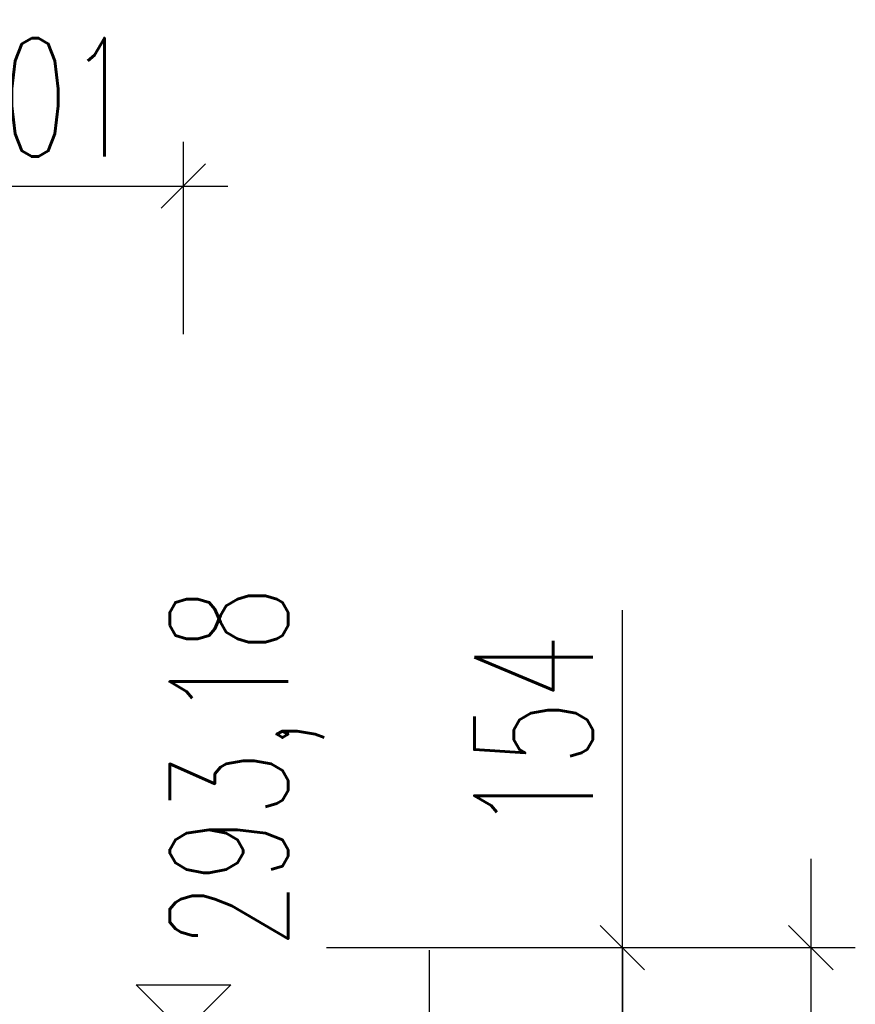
# Model space of a CAD drawing. Header units: metres. Extents: x -912764 to -454925, y -2226138 to -1112338.
# Tile 169 of 256: x -456342.59 to -456341.18, y -1112929.25 to -1112927.58. Entities that reach past the tile are written whole.
import ezdxf

# ---------------------------------------------------------------- set-up
doc = ezdxf.new("R2010")
doc.units = ezdxf.units.M
doc.layers.add('!řezy tenká', color=1, linetype='Continuous')
doc.layers.add('C3D_ZPR', color=7, linetype='Continuous')
doc.layers.add('_NOVÝ STAV - POPISKY KATASTR', color=7, linetype='Continuous', lineweight=30)
doc.layers.add('R-koty vyskove', color=7, linetype='Continuous', lineweight=13)
doc.styles.add('StandardUzky', font='simplex.shx', dxfattribs={"width": 0.65})
doc.styles.add('znacky', font='arial.ttf')
doc.dimstyles.new('1000', dxfattribs={"dimscale": 0.5, "dimtxt": 1, "dimasz": 0.6, "dimexe": 0.3, "dimexo": 0.5, "dimgap": 0.5, "dimtad": 1, "dimzin": 1, "dimdsep": 46, "dimtxsty": 'znacky', "dimblk": 'OBLIQUE', "dimcen": 1, "dimdle": 0.3, "dimclrd": 256, "dimclre": 256, "dimclrt": 256, "dimadec": 3, "dimazin": 0, "dimtfac": 1, "dimtmove": 0, "dimatfit": 3, "dimldrblk": 'OBLIQUE', "dimfxl": 1, "dimlwd": -1, "dimlwe": -1, "dimarcsym": 0})

# ---------------------------------------------------------------- blocks, each defined once
blk = doc.blocks.new('_Oblique')
at = {"color": 0, "linetype": 'ByBlock', "lineweight": -2}
blk.add_line((-0.5, -0.5), (0.5, 0.5), dxfattribs=at)
blk = doc.blocks.new('*D339')
at = {"layer": 'C3D_ZPR', "color": 1, "transparency": 16777216}
for p, q in [((1.7427, 0.1542), (1.7427, 0.7246)), ((1.7427, 0), (1.7427, 0.3042)), ((1.2427, 0.1542), (1.8177, 0.1542)), ((1.2427, 0), (1.8177, 0))]:
    blk.add_line(p, q, dxfattribs=at)
at = {"layer": 'Defpoints', "color": 0, "lineweight": 50, "transparency": 16777216}
for p in [(-0.0296, 0.1542), (0, 0), (1.7427, 0)]:
    blk.add_point(p, dxfattribs=at)
at = {"layer": 'C3D_ZPR', "color": 1, "transparency": 16777216, "xscale": 0.075, "yscale": 0.075, "zscale": 0.075}
for p, rotation in [((1.7427, 0.1542), 90), ((1.7427, 0), 270)]:
    blk.add_blockref('_Oblique', p, dxfattribs=dict(at, rotation=rotation))
at = {"layer": 'C3D_ZPR', "color": 1, "transparency": 16777216, "insert": (1.5927, 0.5167), "char_height": 0.2, "attachment_point": 5, "rotation": 90, "style": 'StandardUzky'}
blk.add_mtext('154', dxfattribs=at)
blk = doc.blocks.new('*D993')
at = {"layer": 'C3D_ZPR', "color": 1, "transparency": 16777216}
for p, q in [((1.7427, 0.15), (1.7427, -2.0299)), ((1.2427, 0), (1.8177, 0)), ((1.2427, -1.8799), (1.8177, -1.8799))]:
    blk.add_line(p, q, dxfattribs=at)
at = {"layer": 'Defpoints', "color": 0, "transparency": 16777216}
for p in [(0, 0), (-0.1, -1.8799), (1.7427, -1.8799)]:
    blk.add_point(p, dxfattribs=at)
at = {"layer": 'C3D_ZPR', "color": 1, "transparency": 16777216, "xscale": 0.075, "yscale": 0.075, "zscale": 0.075}
for p, rotation in [((1.7427, 0), 90), ((1.7427, -1.8799), 270)]:
    blk.add_blockref('_Oblique', p, dxfattribs=dict(at, rotation=rotation))
at = {"layer": 'C3D_ZPR', "color": 1, "transparency": 16777216, "insert": (1.5927, -0.94), "char_height": 0.2, "attachment_point": 5, "rotation": 90, "style": 'StandardUzky'}
blk.add_mtext('1880', dxfattribs=at)
blk = doc.blocks.new('*D336')
at = {"layer": 'C3D_ZPR', "color": 1, "transparency": 16777216}
for p, q in [((1.4161, 0.15), (1.4161, -1.8799)), ((0.9161, 0), (1.4911, 0)), ((0.9161, -1.7299), (1.4911, -1.7299))]:
    blk.add_line(p, q, dxfattribs=at)
at = {"layer": 'Defpoints', "color": 0, "lineweight": 50, "transparency": 16777216}
for p in [(0, 0), (-0.1, -1.7299), (1.4161, -1.7299)]:
    blk.add_point(p, dxfattribs=at)
at = {"layer": 'C3D_ZPR', "color": 1, "transparency": 16777216, "xscale": 0.075, "yscale": 0.075, "zscale": 0.075}
for p, rotation in [((1.4161, 0), 90), ((1.4161, -1.7299), 270)]:
    blk.add_blockref('_Oblique', p, dxfattribs=dict(at, rotation=rotation))
at = {"layer": 'C3D_ZPR', "color": 1, "transparency": 16777216, "insert": (1.2661, -0.865), "char_height": 0.2, "attachment_point": 5, "rotation": 90, "style": 'StandardUzky'}
blk.add_mtext('1730', dxfattribs=at)
blk = doc.blocks.new('*D338')
at = {"layer": 'C3D_ZPR', "color": 1, "transparency": 16777216}
for p, q in [((2.0611, 0.3042), (2.0611, -2.0299)), ((1.5611, 0.1542), (2.1361, 0.1542)), ((1.5611, -1.8799), (2.1361, -1.8799))]:
    blk.add_line(p, q, dxfattribs=at)
at = {"layer": 'Defpoints', "color": 0, "lineweight": 50, "transparency": 16777216}
for p in [(-0.0296, 0.1542), (-0.05, -1.8799), (2.0611, -1.8799)]:
    blk.add_point(p, dxfattribs=at)
at = {"layer": 'C3D_ZPR', "color": 1, "transparency": 16777216, "xscale": 0.075, "yscale": 0.075, "zscale": 0.075}
for p, rotation in [((2.0611, 0.1542), 90), ((2.0611, -1.8799), 270)]:
    blk.add_blockref('_Oblique', p, dxfattribs=dict(at, rotation=rotation))
at = {"layer": 'C3D_ZPR', "color": 1, "transparency": 16777216, "insert": (1.9111, -0.8629), "char_height": 0.2, "attachment_point": 5, "rotation": 90, "style": 'StandardUzky'}
blk.add_mtext('2034', dxfattribs=at)
blk = doc.blocks.new('*D306')
at = {"layer": 'C3D_ZPR', "color": 1, "transparency": 16777216}
for p, q in [((-456342.8124, -1112928.1156), (-456342.8124, -1112927.7906)), ((-456342.3112, -1112928.1156), (-456342.3112, -1112927.7906)), ((-456342.8874, -1112927.8656), (-456342.2362, -1112927.8656))]:
    blk.add_line(p, q, dxfattribs=at)
at = {"layer": 'Defpoints', "color": 0, "lineweight": 50, "transparency": 16777216}
for p in [(-456342.3112, -1112927.8656), (-456342.8124, -1112929.3068), (-456342.3112, -1112929.2954)]:
    blk.add_point(p, dxfattribs=at)
at = {"layer": 'C3D_ZPR', "color": 1, "transparency": 16777216, "xscale": 0.075, "yscale": 0.075, "zscale": 0.075, "rotation": 180}
blk.add_blockref('_Oblique', (-456342.8124, -1112927.8656), dxfattribs=at)
at = {"layer": 'C3D_ZPR', "color": 1, "transparency": 16777216, "xscale": 0.075, "yscale": 0.075, "zscale": 0.075}
blk.add_blockref('_Oblique', (-456342.3112, -1112927.8656), dxfattribs=at)
at = {"layer": 'C3D_ZPR', "color": 1, "transparency": 16777216, "insert": (-456342.5618, -1112927.7156), "char_height": 0.2, "attachment_point": 5, "style": 'StandardUzky'}
blk.add_mtext('501', dxfattribs=at)
blk = doc.blocks.new('Vyskova_sipka')
at = {"color": 0, "linetype": 'ByBlock', "lineweight": -2}
for p, q in [((0, 0), (-4, 4)), ((-4, 4), (4, 4)), ((4, 4), (0, 0))]:
    blk.add_line(p, q, dxfattribs=at)
blk = doc.blocks.new('A$C4eac8e0d')
at = {"layer": 'C3D_ZPR'}
dim = blk.add_linear_dim(base=(1.7427, 0), p1=(-0.0296, 0.1542), p2=(0, 0), angle=90, dimstyle='1000', override={"dimscale": 1, "dimtxt": 0.2, "dimasz": 0.075, "dimexe": 0.075, "dimexo": 0.25, "dimgap": 0.05, "dimdec": 0, "dimlfac": 1000, "dimdsep": 44, "dimtxsty": 'StandardUzky', "dimcen": 0.5, "dimdle": 0.15, "dimclrd": 1, "dimclre": 1, "dimclrt": 1, "dimfxl": 0.5, "dimfxlon": 1}, dxfattribs=at)
dim.commit()
dim.dimension.update_dxf_attribs({"geometry": '*D339', "text_midpoint": (1.7427, 0.5167), "dimtype": 128})
for base, p1, p2, picture, middle in [((2.0611, -1.8799), (-0.0296, 0.1542), (-0.05, -1.8799), '*D338', (1.9111, -0.8629)), ((1.7427, -1.8799), (0, 0), (-0.1, -1.8799), '*D993', (1.5927, -0.94)), ((1.4161, -1.7299), (0, 0), (-0.1, -1.7299), '*D336', (1.2661, -0.865))]:
    dim = blk.add_linear_dim(base=base, p1=p1, p2=p2, angle=90, dimstyle='1000', override={"dimscale": 1, "dimtxt": 0.2, "dimasz": 0.075, "dimexe": 0.075, "dimexo": 0.25, "dimgap": 0.05, "dimdec": 0, "dimlfac": 1000, "dimdsep": 44, "dimtxsty": 'StandardUzky', "dimcen": 0.5, "dimdle": 0.15, "dimclrd": 1, "dimclre": 1, "dimclrt": 1, "dimfxl": 0.5, "dimfxlon": 1}, dxfattribs=at)
    dim.commit()
    dim.dimension.update_dxf_attribs({"geometry": picture, "text_midpoint": middle})

msp = doc.modelspace()

# ---------------------------------------------------------------- block references
at = {"layer": '!řezy tenká', "linetype": 'Continuous', "xscale": 0.02, "yscale": 0.02, "zscale": 0.03}
msp.add_blockref('Vyskova_sipka', (-456342.3112, -1112929.2954), dxfattribs=at)
at = {"layer": '_NOVÝ STAV - POPISKY KATASTR', "lineweight": 50}
msp.add_blockref('A$C4eac8e0d', (-456343.3124, -1112929.3068), dxfattribs=at)

# ---------------------------------------------------------------- texts
at = {"layer": 'R-koty vyskove', "color": 1, "insert": (-456342.2039, -1112929.1543), "char_height": 0.2, "attachment_point": 4, "rotation": 90, "style": 'StandardUzky'}
msp.add_mtext('293,18', dxfattribs=at)

# ---------------------------------------------------------------- dimensions: what is measured, and where the dimension line sits
at = {"layer": 'C3D_ZPR'}
dim = msp.add_linear_dim(base=(-456342.3112, -1112927.8656), p1=(-456342.8124, -1112929.3068), p2=(-456342.3112, -1112929.2954), dimstyle='1000', override={"dimtxt": 0.4, "dimasz": 0.15, "dimexe": 0.15, "dimgap": 0.1, "dimdec": 0, "dimlfac": 1000, "dimdsep": 44, "dimtxsty": 'StandardUzky', "dimdle": 0.15, "dimclrd": 1, "dimclre": 1, "dimclrt": 1, "dimfxl": 0.5, "dimfxlon": 1}, dxfattribs=at)
dim.commit()
dim.dimension.update_dxf_attribs({"geometry": '*D306', "text_midpoint": (-456342.5618, -1112927.7156)})

doc.saveas('drawing.dxf')
